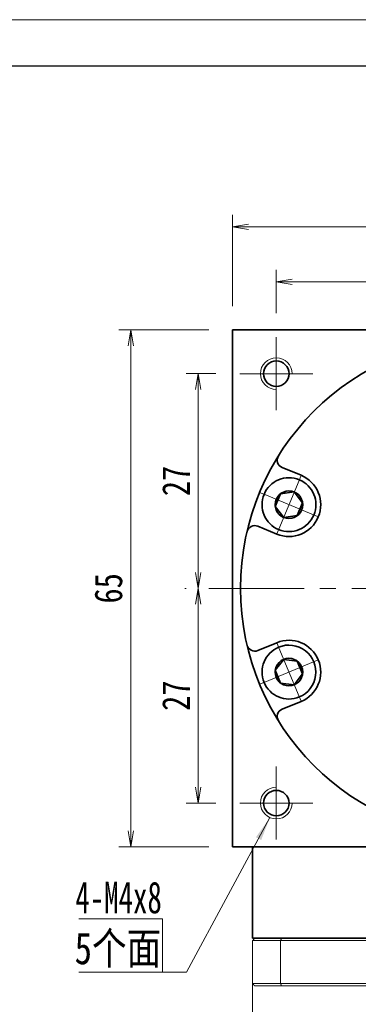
# Model space of a CAD drawing. Header units: millimetres. Extents: x -4 to 491, y -17 to 331.
# Tile 6 of 7: x 233 to 276, y 207 to 331. Entities that reach past the tile are written whole.
import ezdxf

# ---------------------------------------------------------------- set-up
doc = ezdxf.new("R2010")
doc.units = ezdxf.units.MM
doc.set_wipeout_variables(frame=1)
doc.linetypes.add('点画线', pattern=[18, 12, -2, 2, -2])
for name, color, linetype, lineweight in [('EB0_1', 7, 'Continuous', 35), ('中心线层', 1, '点画线', 18), ('图框_外框线', 7, 'Continuous', 18), ('尺寸线层', 3, 'Continuous', 18), ('粗实线层', 7, 'Continuous', 35)]:
    doc.layers.add(name, color=color, linetype=linetype, lineweight=lineweight)
doc.styles.add('宋体', font='SimSun.ttf', dxfattribs={"width": 0.8})
doc.styles.add('标准', font='txt', dxfattribs={"width": 0.667})
doc.dimstyles.new('A水平标注$0', dxfattribs={"dimtxt": 3.5, "dimasz": 2, "dimexe": 1.5, "dimexo": 3, "dimgap": 1.1, "dimtad": 1, "dimtoh": 1, "dimdec": 4, "dimdsep": 46, "dimtxsty": '宋体', "dimblk": 'OPEN', "dimcen": 3, "dimclrd": 3, "dimclre": 3, "dimclrt": 6, "dimadec": 0, "dimazin": 0, "dimtm": 1e-09, "dimtfac": 1, "dimtdec": 4, "dimtix": 1, "dimtmove": 0, "dimatfit": 3, "dimldrblk": 'OPEN', "dimfxl": 0, "dimlwd": 13, "dimlwe": 13, "dimarcsym": 0})

# ---------------------------------------------------------------- blocks, each defined once
blk = doc.blocks.new('_Open')
at = {"color": 0, "linetype": 'ByBlock', "lineweight": -2}
for p, q in [((-1, 0.167), (0, 0)), ((-1, -0.167), (0, 0)), ((0, 0), (-1, 0))]:
    blk.add_line(p, q, dxfattribs=at)
blk = doc.blocks.new('*D27')
at = {"layer": 'Defpoints', "color": 0, "transparency": 16777216}
for p in [(292.31, 297.82), (292.31, 294.53), (265.31, 290.86)]:
    blk.add_point(p, dxfattribs=at)
at = {"layer": '尺寸线层', "color": 3, "lineweight": 13, "transparency": 16777216}
for p, q in [((265.31, 293.86), (265.31, 299.32)), ((292.31, 297.53), (292.31, 299.32)), ((267.31, 297.82), (290.31, 297.82))]:
    blk.add_line(p, q, dxfattribs=at)
at = {"layer": '尺寸线层', "color": 3, "lineweight": 13, "transparency": 16777216, "xscale": 2, "yscale": 2, "zscale": 2, "rotation": 180}
blk.add_blockref('_Open', (265.31, 297.82), dxfattribs=at)
at = {"layer": '尺寸线层', "color": 3, "lineweight": 13, "transparency": 16777216, "xscale": 2, "yscale": 2, "zscale": 2}
blk.add_blockref('_Open', (292.31, 297.82), dxfattribs=at)
at = {"layer": '尺寸线层', "color": 6, "transparency": 16777216, "insert": (278.81, 300.61), "char_height": 3.5, "attachment_point": 5, "style": '宋体', "bg_fill": 3, "box_fill_scale": 1.1, "bg_fill_color": 257, "bg_fill_transparency": 0}
blk.add_mtext('27', dxfattribs=at)
blk = doc.blocks.new('*D29')
at = {"layer": 'Defpoints', "color": 0, "transparency": 16777216}
for p in [(260.71, 286.26), (255.47, 259.26), (256.81, 259.26)]:
    blk.add_point(p, dxfattribs=at)
at = {"layer": '尺寸线层', "color": 3, "lineweight": 13, "transparency": 16777216}
for p, q in [((257.71, 286.26), (253.97, 286.26)), ((255.47, 284.26), (255.47, 261.26)), ((253.81, 259.26), (253.97, 259.26))]:
    blk.add_line(p, q, dxfattribs=at)
at = {"layer": '尺寸线层', "color": 3, "lineweight": 13, "transparency": 16777216, "xscale": 2, "yscale": 2, "zscale": 2}
for p, rotation in [((255.47, 286.26), 90), ((255.47, 259.26), 270)]:
    blk.add_blockref('_Open', p, dxfattribs=dict(at, rotation=rotation))
at = {"layer": '尺寸线层', "color": 6, "transparency": 16777216, "insert": (252.68, 272.76), "char_height": 3.5, "attachment_point": 5, "rotation": 90, "style": '宋体', "bg_fill": 3, "box_fill_scale": 1.1, "bg_fill_color": 257, "bg_fill_transparency": 0}
blk.add_mtext('27', dxfattribs=at)
blk = doc.blocks.new('*D30')
at = {"layer": 'Defpoints', "color": 0, "transparency": 16777216}
for p in [(256.81, 259.26), (255.47, 232.26), (260.71, 232.26)]:
    blk.add_point(p, dxfattribs=at)
at = {"layer": '尺寸线层', "color": 3, "lineweight": 13, "transparency": 16777216}
for p, q in [((253.81, 259.26), (253.97, 259.26)), ((255.47, 257.26), (255.47, 234.26)), ((257.71, 232.26), (253.97, 232.26))]:
    blk.add_line(p, q, dxfattribs=at)
at = {"layer": '尺寸线层', "color": 3, "lineweight": 13, "transparency": 16777216, "xscale": 2, "yscale": 2, "zscale": 2}
for p, rotation in [((255.47, 259.26), 90), ((255.47, 232.26), 270)]:
    blk.add_blockref('_Open', p, dxfattribs=dict(at, rotation=rotation))
at = {"layer": '尺寸线层', "color": 6, "transparency": 16777216, "insert": (252.68, 245.76), "char_height": 3.5, "attachment_point": 5, "rotation": 90, "style": '宋体', "bg_fill": 3, "box_fill_scale": 1.1, "bg_fill_color": 257, "bg_fill_transparency": 0}
blk.add_mtext('27', dxfattribs=at)
blk = doc.blocks.new('*D31')
at = {"layer": 'Defpoints', "color": 0, "transparency": 16777216}
for p in [(247, 291.76), (259.81, 291.76), (259.81, 226.76)]:
    blk.add_point(p, dxfattribs=at)
at = {"layer": '尺寸线层', "color": 3, "lineweight": 13, "transparency": 16777216}
for p, q in [((256.81, 291.76), (245.5, 291.76)), ((247, 228.76), (247, 289.76)), ((256.81, 226.76), (245.5, 226.76))]:
    blk.add_line(p, q, dxfattribs=at)
at = {"layer": '尺寸线层', "color": 3, "lineweight": 13, "transparency": 16777216, "xscale": 2, "yscale": 2, "zscale": 2}
for p, rotation in [((247, 291.76), 90), ((247, 226.76), 270)]:
    blk.add_blockref('_Open', p, dxfattribs=dict(at, rotation=rotation))
at = {"layer": '尺寸线层', "color": 6, "transparency": 16777216, "insert": (244.19, 259.26), "char_height": 3.5, "attachment_point": 5, "rotation": 90, "style": '宋体', "bg_fill": 3, "box_fill_scale": 1.1, "bg_fill_color": 257, "bg_fill_transparency": 0}
blk.add_mtext('65', dxfattribs=at)
blk = doc.blocks.new('*D32')
at = {"layer": 'Defpoints', "color": 0, "transparency": 16777216}
for p in [(324.81, 304.74), (259.81, 291.76), (324.81, 291.76)]:
    blk.add_point(p, dxfattribs=at)
at = {"layer": '尺寸线层', "color": 3, "lineweight": 13, "transparency": 16777216}
for p, q in [((259.81, 294.76), (259.81, 306.24)), ((324.81, 294.76), (324.81, 306.24)), ((261.81, 304.74), (322.81, 304.74))]:
    blk.add_line(p, q, dxfattribs=at)
at = {"layer": '尺寸线层', "color": 3, "lineweight": 13, "transparency": 16777216, "xscale": 2, "yscale": 2, "zscale": 2, "rotation": 180}
blk.add_blockref('_Open', (259.81, 304.74), dxfattribs=at)
at = {"layer": '尺寸线层', "color": 3, "lineweight": 13, "transparency": 16777216, "xscale": 2, "yscale": 2, "zscale": 2}
blk.add_blockref('_Open', (324.81, 304.74), dxfattribs=at)
at = {"layer": '尺寸线层', "color": 6, "transparency": 16777216, "insert": (292.31, 307.55), "char_height": 3.5, "attachment_point": 5, "style": '宋体', "bg_fill": 3, "box_fill_scale": 1.1, "bg_fill_color": 257, "bg_fill_transparency": 0}
blk.add_mtext('65', dxfattribs=at)
blk = doc.blocks.new('*X6')
at = {"layer": '中心线层', "linetype": '点画线', "lineweight": 18}
for p, q in [((0, -3.89), (0, 3.89)), ((-3.89, 0), (3.89, 0))]:
    blk.add_line(p, q, dxfattribs=at)
at = {"layer": '粗实线层'}
for p, q in [((-1.73, 0), (-0.87, 1.5)), ((-0.87, 1.5), (0.87, 1.5)), ((1.73, 0), (0.87, 1.5)), ((1.73, 0), (0.87, 1.5)), ((-1.73, 0), (-0.87, -1.5)), ((1.73, 0), (0.87, -1.5)), ((-0.87, -1.5), (0.87, -1.5))]:
    blk.add_line(p, q, dxfattribs=at)
blk.add_circle((0, 0), 1.73, dxfattribs=at)
for start, end in [(0, 180), (180, 360)]:
    blk.add_arc((0, 0), 3.39, start, end, dxfattribs=at)

msp = doc.modelspace()

# ---------------------------------------------------------------- hatches: boundary and pattern name
at = {"layer": '尺寸线层', "linetype": 'Continuous'}
msp.add_hatch(color=0, dxfattribs=at).paths.add_polyline_path([(264.503, 230.42834), (263.4064, 227.61088), (262.74661, 227.9675)], flags=0)

# ---------------------------------------------------------------- linework, layer by layer
at = {"color": 7, "linetype": 'Continuous', "lineweight": 15}
for p, q in [((262.31127, 214.95774), (265.85376, 214.95774)), ((262.31127, 214.95774), (262.31127, 209.55774)), ((265.96739, 215.25774), (262.61127, 215.25774)), ((265.85376, 214.95774), (318.76878, 214.95774)), ((265.85376, 209.55774), (265.85376, 214.95774)), ((318.65515, 215.25774), (265.96739, 215.25774)), ((265.85376, 209.55774), (262.31127, 209.55774)), ((292.31127, 209.55774), (265.85376, 209.55774)), ((262.61127, 209.25774), (265.96739, 209.25774)), ((265.96739, 209.25774), (288.07925, 209.25774))]:
    msp.add_line(p, q, dxfattribs=at)
for points in [[(262.31127, 214.95774), (262.61127, 215.25774)], [(265.85376, 214.95774), (265.96739, 215.25774)], [(262.31127, 190.70774), (262.31127, 209.55774)], [(262.31127, 209.55774), (262.61127, 209.25774)], [(265.85376, 209.55774), (265.96739, 209.25774)]]:
    msp.add_open_spline(points, degree=1, dxfattribs=at)
at = {"layer": 'EB0_1'}
msp.add_line((322.31127, 215.25774), (262.31127, 215.25774), dxfattribs=at)
at = {"layer": '中心线层'}
for p, q in [((265.31127, 281.65774), (265.31127, 290.85774)), ((260.71127, 286.25774), (269.91127, 286.25774)), ((256.81127, 259.25774), (327.81127, 259.25774)), ((265.31127, 227.65774), (265.31127, 236.85774)), ((269.91127, 232.25774), (260.71127, 232.25774))]:
    msp.add_line(p, q, dxfattribs=at)
at = {"layer": '尺寸线层', "color": 0}
for p, q in [((250.98901, 217.7025), (240.45656, 217.7025)), ((250.98901, 210.97643), (250.98901, 217.7025)), ((250.98901, 210.97643), (240.45656, 210.97643)), ((253.98901, 210.97643), (250.98901, 210.97643))]:
    msp.add_line(p, q, dxfattribs=at)
at = {"layer": '粗实线层'}
for p, q in [((259.81127, 291.75774), (324.81127, 291.75774)), ((259.81127, 226.75774), (259.81127, 291.75774)), ((268.43532, 273.47705), (266.04489, 274.46719)), ((265.37385, 266.08601), (262.98343, 267.07616)), ((265.37385, 252.42946), (262.98343, 251.43931)), ((268.43532, 245.03842), (266.04489, 244.04828)), ((259.81127, 226.75774), (324.81127, 226.75774)), ((262.31127, 215.25774), (262.31127, 226.75774))]:
    msp.add_line(p, q, dxfattribs=at)
for centre in [(265.31127, 286.25774), (265.31127, 232.25774)]:
    msp.add_circle(centre, 1.6, dxfattribs=at)
at = {"layer": '粗实线层', "lineweight": 18}
for centre, start, end in [((265.31127, 286.25774), 0, 270), ((265.31127, 232.25774), 90, 360)]:
    msp.add_arc(centre, 2, start, end, dxfattribs=at)
at = {"layer": '粗实线层'}
for centre, radius, start, end in [((266.42758, 275.39107), 1, 148.0645374, 247.5000542), ((266.90458, 269.78153), 4, 247.5, 67.5), ((262.60074, 266.15228), 1, 67.4999458, 166.9354625), ((266.90458, 248.73394), 4, 292.5, 112.5), ((262.60074, 252.36319), 1, 193.0645374, 292.5000542), ((266.42758, 243.1244), 1, 112.4999458, 211.9354625)]:
    msp.add_arc(centre, radius, start, end, dxfattribs=at)

# ---------------------------------------------------------------- texts
at = {"layer": '尺寸线层', "color": 0}
for s, style, width, p in [('4-M4x8', '标准', 0.667, (240.01227, 218.39214)), ('5个面', '宋体', 0.8, (239.92669, 211.99417))]:
    msp.add_text(s, height=4, dxfattribs=dict(at, style=style, width=width)).set_placement(p)

# ---------------------------------------------------------------- next in the draw order: dimensions: what is measured, and where the dimension line sits
at = {"layer": '尺寸线层'}
dim = msp.add_linear_dim(base=(292.31127, 297.82196), p1=(265.31127, 290.85774), p2=(292.31127, 294.52999), dimstyle='A水平标注$0', override={"dimblk": 'Open', "dimtfill": 1, "dimtfillclr": 256}, dxfattribs=at)
dim.commit()
dim.dimension.update_dxf_attribs({"geometry": '*D27', "text_midpoint": (278.81127, 300.6133)})
dim = msp.add_linear_dim(base=(255.46816, 259.25774), p1=(260.71127, 286.25774), p2=(256.81127, 259.25774), angle=270, dimstyle='A水平标注$0', override={"dimblk": 'Open', "dimtfill": 1, "dimtfillclr": 256}, dxfattribs=at)
dim.commit()
dim.dimension.update_dxf_attribs({"geometry": '*D29', "text_midpoint": (252.67682, 272.75774)})

# ---------------------------------------------------------------- next in the draw order: dimensions: what is measured, and where the dimension line sits
dim = msp.add_linear_dim(base=(255.46816, 232.25774), p1=(256.81127, 259.25774), p2=(260.71127, 232.25774), angle=270, dimstyle='A水平标注$0', override={"dimblk": 'Open', "dimtfill": 1, "dimtfillclr": 256}, dxfattribs=at)
dim.commit()
dim.dimension.update_dxf_attribs({"geometry": '*D30', "text_midpoint": (252.67682, 245.75774)})

# ---------------------------------------------------------------- next in the draw order: linework, layer by layer
at = {"layer": '粗实线层'}
msp.add_circle((292.31127, 259.25774), 31.5, dxfattribs=at)

# ---------------------------------------------------------------- next in the draw order: dimensions: what is measured, and where the dimension line sits
at = {"layer": '尺寸线层'}
dim = msp.add_linear_dim(base=(247.00381, 291.75774), p1=(259.81127, 226.75774), p2=(259.81127, 291.75774), angle=90, dimstyle='A水平标注$0', override={"dimblk": 'Open', "dimtfill": 1, "dimtfillclr": 256}, dxfattribs=at)
dim.commit()
dim.dimension.update_dxf_attribs({"geometry": '*D31', "text_midpoint": (244.19291, 259.25774)})

# ---------------------------------------------------------------- next in the draw order: linework, layer by layer
at = {"layer": '尺寸线层', "color": 0, "linetype": 'Continuous'}
msp.add_line((264.503, 230.42834), (253.98901, 210.97643), dxfattribs=at)

# ---------------------------------------------------------------- next in the draw order: dimensions: what is measured, and where the dimension line sits
at = {"layer": '尺寸线层'}
dim = msp.add_linear_dim(base=(324.81127, 304.73984), p1=(259.81127, 291.75774), p2=(324.81127, 291.75774), dimstyle='A水平标注$0', override={"dimblk": 'Open', "dimtfill": 1, "dimtfillclr": 256}, dxfattribs=at)
dim.commit()
dim.dimension.update_dxf_attribs({"geometry": '*D32', "text_midpoint": (292.31127, 307.55074)})

# ---------------------------------------------------------------- next in the draw order: wipeouts: each hides what was drawn before it
for points in [[(268.20188, 272.91348), (268.18241, 272.92148), (268.16288, 272.92935), (268.14331, 272.93711), (268.12369, 272.94474), (268.10402, 272.95225), (268.08431, 272.95963), (268.06455, 272.9669), (268.04475, 272.97404), (268.0249, 272.98106), (268.00501, 272.98795), (267.98508, 272.99473), (267.96511, 273.00137), (267.94509, 273.0079), (267.92504, 273.0143), (267.90494, 273.02057), (267.88481, 273.02672), (267.86464, 273.03275), (267.84443, 273.03864), (267.82418, 273.04442), (267.8039, 273.05007), (267.78359, 273.05559), (267.76324, 273.06098), (267.74286, 273.06625), (267.72245, 273.07139), (267.702, 273.07641), (267.68152, 273.0813), (267.66102, 273.08606), (267.64048, 273.09069), (267.61992, 273.0952), (267.59933, 273.09958), (267.59933, 273.09958), (267.44552, 273.12809), (267.29055, 273.14949), (267.13476, 273.16371), (266.97849, 273.17072), (266.82205, 273.17053), (266.66579, 273.16311), (266.51004, 273.14849), (266.35513, 273.12671), (266.20139, 273.0978), (266.04915, 273.06183), (265.89873, 273.01887), (265.75045, 272.96902), (265.60463, 272.91238), (265.46158, 272.84908), (265.3216, 272.77924), (265.18499, 272.70302), (265.05204, 272.62058), (264.92303, 272.53209), (264.79825, 272.43774), (264.67795, 272.33774), (264.5624, 272.2323), (264.45183, 272.12164), (264.34648, 272.00599), (264.24658, 271.88561), (264.15234, 271.76074), (264.06397, 271.63167), (263.98164, 271.49865), (263.90553, 271.36197), (263.83581, 271.22193), (263.77263, 271.07883), (263.77263, 271.07883), (263.71612, 270.93296), (263.66639, 270.78464), (263.62356, 270.63418), (263.58772, 270.48191), (263.55894, 270.32814), (263.53729, 270.17321), (263.5228, 270.01745), (263.51552, 269.86119), (263.51545, 269.70475), (263.5226, 269.54848), (263.53696, 269.39271), (263.55848, 269.23776), (263.58713, 269.08397), (263.62284, 268.93167), (263.66554, 268.78117), (263.71514, 268.63281), (263.77153, 268.48689), (263.83459, 268.34373), (263.90419, 268.20363), (263.98018, 268.06689), (264.0624, 267.93381), (264.15067, 267.80465), (264.2448, 267.67971), (264.3446, 267.55924), (264.44984, 267.44351), (264.56032, 267.33275), (264.67579, 267.22721), (264.796, 267.12711), (264.9207, 267.03266), (265.04963, 266.94406), (265.04963, 266.94406), (265.06729, 266.93259), (265.08501, 266.92124), (265.10281, 266.91), (265.12068, 266.89886), (265.13861, 266.88784), (265.15661, 266.87693), (265.17469, 266.86613), (265.19282, 266.85544), (265.21103, 266.84487), (265.2293, 266.83441), (265.24763, 266.82406), (265.26603, 266.81383), (265.28449, 266.80371), (265.30301, 266.79371), (265.3216, 266.78382), (265.34024, 266.77405), (265.35895, 266.76439), (265.37771, 266.75485), (265.39654, 266.74543), (265.41542, 266.73612), (265.43436, 266.72694), (265.45336, 266.71787), (265.47241, 266.70891), (265.49152, 266.70008), (265.51068, 266.69136), (265.5299, 266.68277), (265.54917, 266.67429), (265.56849, 266.66593), (265.58786, 266.6577), (265.60729, 266.64958), (265.60729, 266.64958), (265.77298, 266.58598), (265.94177, 266.53113), (266.1132, 266.4852), (266.2868, 266.4483), (266.4621, 266.42053), (266.63861, 266.40198), (266.81584, 266.39269), (266.99332, 266.39269), (267.17056, 266.40198), (267.34707, 266.42053), (267.52236, 266.4483), (267.69596, 266.4852), (267.86739, 266.53113), (268.03619, 266.58598), (268.20188, 266.64958), (268.36402, 266.72177), (268.52215, 266.80234), (268.67585, 266.89108), (268.8247, 266.98774), (268.96828, 267.09206), (269.10621, 267.20375), (269.2381, 267.32251), (269.3636, 267.44801), (269.48236, 267.5799), (269.59405, 267.71783), (269.69837, 267.86141), (269.79503, 268.01026), (269.88377, 268.16396), (269.96435, 268.3221), (270.03653, 268.48423), (270.03653, 268.48423), (270.10014, 268.64993), (270.15498, 268.81872), (270.20092, 268.99015), (270.23782, 269.16375), (270.26558, 269.33905), (270.28413, 269.51555), (270.29342, 269.69279), (270.29342, 269.87027), (270.28413, 270.04751), (270.26558, 270.22401), (270.23782, 270.39931), (270.20092, 270.57291), (270.15498, 270.74434), (270.10014, 270.91314), (270.03653, 271.07883), (269.96435, 271.24096), (269.88377, 271.3991), (269.79503, 271.5528), (269.69837, 271.70165), (269.59405, 271.84523), (269.48236, 271.98316), (269.3636, 272.11505), (269.2381, 272.24055), (269.10621, 272.35931), (268.96828, 272.471), (268.8247, 272.57532), (268.67585, 272.67198), (268.52215, 272.76072), (268.36402, 272.84129)], [(265.60729, 251.86589), (265.58786, 251.85778), (265.56849, 251.84954), (265.54917, 251.84118), (265.5299, 251.83271), (265.51068, 251.82411), (265.49152, 251.81539), (265.47241, 251.80656), (265.45336, 251.79761), (265.43436, 251.78854), (265.41542, 251.77935), (265.39654, 251.77004), (265.37771, 251.76062), (265.35895, 251.75108), (265.34024, 251.74142), (265.3216, 251.73165), (265.30301, 251.72176), (265.28449, 251.71176), (265.26603, 251.70164), (265.24763, 251.69141), (265.2293, 251.68106), (265.21103, 251.6706), (265.19282, 251.66003), (265.17469, 251.64934), (265.15661, 251.63854), (265.13861, 251.62763), (265.12068, 251.61661), (265.10281, 251.60548), (265.08501, 251.59423), (265.06729, 251.58288), (265.04963, 251.57141), (265.04963, 251.57141), (264.9207, 251.48282), (264.796, 251.38837), (264.67579, 251.28826), (264.56032, 251.18272), (264.44984, 251.07197), (264.3446, 250.95623), (264.2448, 250.83576), (264.15067, 250.71082), (264.0624, 250.58167), (263.98018, 250.44858), (263.90419, 250.31184), (263.83459, 250.17174), (263.77153, 250.02858), (263.71514, 249.88266), (263.66554, 249.7343), (263.62284, 249.58381), (263.58713, 249.4315), (263.55848, 249.27771), (263.53696, 249.12277), (263.5226, 248.96699), (263.51545, 248.81072), (263.51552, 248.65429), (263.5228, 248.49802), (263.53729, 248.34226), (263.55894, 248.18733), (263.58772, 248.03357), (263.62356, 247.88129), (263.66639, 247.73084), (263.71612, 247.58251), (263.77263, 247.43664), (263.77263, 247.43664), (263.83581, 247.29354), (263.90553, 247.1535), (263.98164, 247.01682), (264.06397, 246.88381), (264.15234, 246.75473), (264.24658, 246.62987), (264.34648, 246.50948), (264.45183, 246.39384), (264.5624, 246.28317), (264.67795, 246.17773), (264.79825, 246.07773), (264.92303, 245.98338), (265.05204, 245.8949), (265.18499, 245.81245), (265.3216, 245.73623), (265.46158, 245.6664), (265.60463, 245.60309), (265.75045, 245.54645), (265.89873, 245.4966), (266.04915, 245.45365), (266.20139, 245.41768), (266.35513, 245.38877), (266.51004, 245.36698), (266.66579, 245.35236), (266.82205, 245.34495), (266.97849, 245.34475), (267.13476, 245.35177), (267.29055, 245.36599), (267.44552, 245.38738), (267.59933, 245.4159), (267.59933, 245.4159), (267.61992, 245.42027), (267.64048, 245.42478), (267.66102, 245.42941), (267.68152, 245.43417), (267.702, 245.43906), (267.72245, 245.44408), (267.74286, 245.44922), (267.76324, 245.45449), (267.78359, 245.45989), (267.8039, 245.46541), (267.82418, 245.47105), (267.84443, 245.47683), (267.86464, 245.48273), (267.88481, 245.48875), (267.90494, 245.4949), (267.92504, 245.50118), (267.94509, 245.50757), (267.96511, 245.5141), (267.98508, 245.52075), (268.00501, 245.52752), (268.0249, 245.53441), (268.04475, 245.54143), (268.06455, 245.54857), (268.08431, 245.55584), (268.10402, 245.56323), (268.12369, 245.57074), (268.14331, 245.57837), (268.16288, 245.58612), (268.18241, 245.59399), (268.20188, 245.60199), (268.20188, 245.60199), (268.36402, 245.67418), (268.52215, 245.75475), (268.67585, 245.84349), (268.8247, 245.94015), (268.96828, 246.04447), (269.10621, 246.15617), (269.2381, 246.27492), (269.3636, 246.40042), (269.48236, 246.53231), (269.59405, 246.67024), (269.69837, 246.81382), (269.79503, 246.96267), (269.88377, 247.11637), (269.96435, 247.27451), (270.03653, 247.43664), (270.10014, 247.60234), (270.15498, 247.77113), (270.20092, 247.94256), (270.23782, 248.11616), (270.26558, 248.29146), (270.28413, 248.46797), (270.29342, 248.6452), (270.29342, 248.82268), (270.28413, 248.99992), (270.26558, 249.17643), (270.23782, 249.35172), (270.20092, 249.52532), (270.15498, 249.69675), (270.10014, 249.86555), (270.03653, 250.03124), (270.03653, 250.03124), (269.96435, 250.19337), (269.88377, 250.35151), (269.79503, 250.50521), (269.69837, 250.65406), (269.59405, 250.79764), (269.48236, 250.93557), (269.3636, 251.06746), (269.2381, 251.19296), (269.10621, 251.31172), (268.96828, 251.42341), (268.8247, 251.52773), (268.67585, 251.62439), (268.52215, 251.71313), (268.36402, 251.79371), (268.20188, 251.86589), (268.03619, 251.9295), (267.86739, 251.98434), (267.69596, 252.03028), (267.52236, 252.06718), (267.34707, 252.09494), (267.17056, 252.11349), (266.99332, 252.12278), (266.81584, 252.12278), (266.63861, 252.11349), (266.4621, 252.09494), (266.2868, 252.06718), (266.1132, 252.03028), (265.94177, 251.98434), (265.77298, 251.9295)]]:
    msp.add_wipeout(points).dxf.layer = '粗实线层'

# ---------------------------------------------------------------- next in the draw order: linework, layer by layer
at = {"layer": '图框_外框线', "color": 3}
msp.add_lwpolyline([(-1.21528, -16.67346), (490.12428, -16.67346), (490.12428, 330.7738), (-1.21528, 330.7738)], close=True, dxfattribs=at)
at = {"layer": '图框_外框线', "color": 3, "lineweight": 25}
msp.add_lwpolyline([(28.03112, -10.82418), (484.275, -10.82418), (484.275, 324.92452), (28.03112, 324.92452)], close=True, dxfattribs=at)

# ---------------------------------------------------------------- next in the draw order: block references
at = {"layer": '粗实线层'}
for p, rotation in [((266.90458, 269.78153), 67.50000000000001), ((266.90458, 248.73394), 112.5)]:
    msp.add_blockref('*X6', p, dxfattribs=dict(at, rotation=rotation))

doc.saveas('drawing.dxf')
